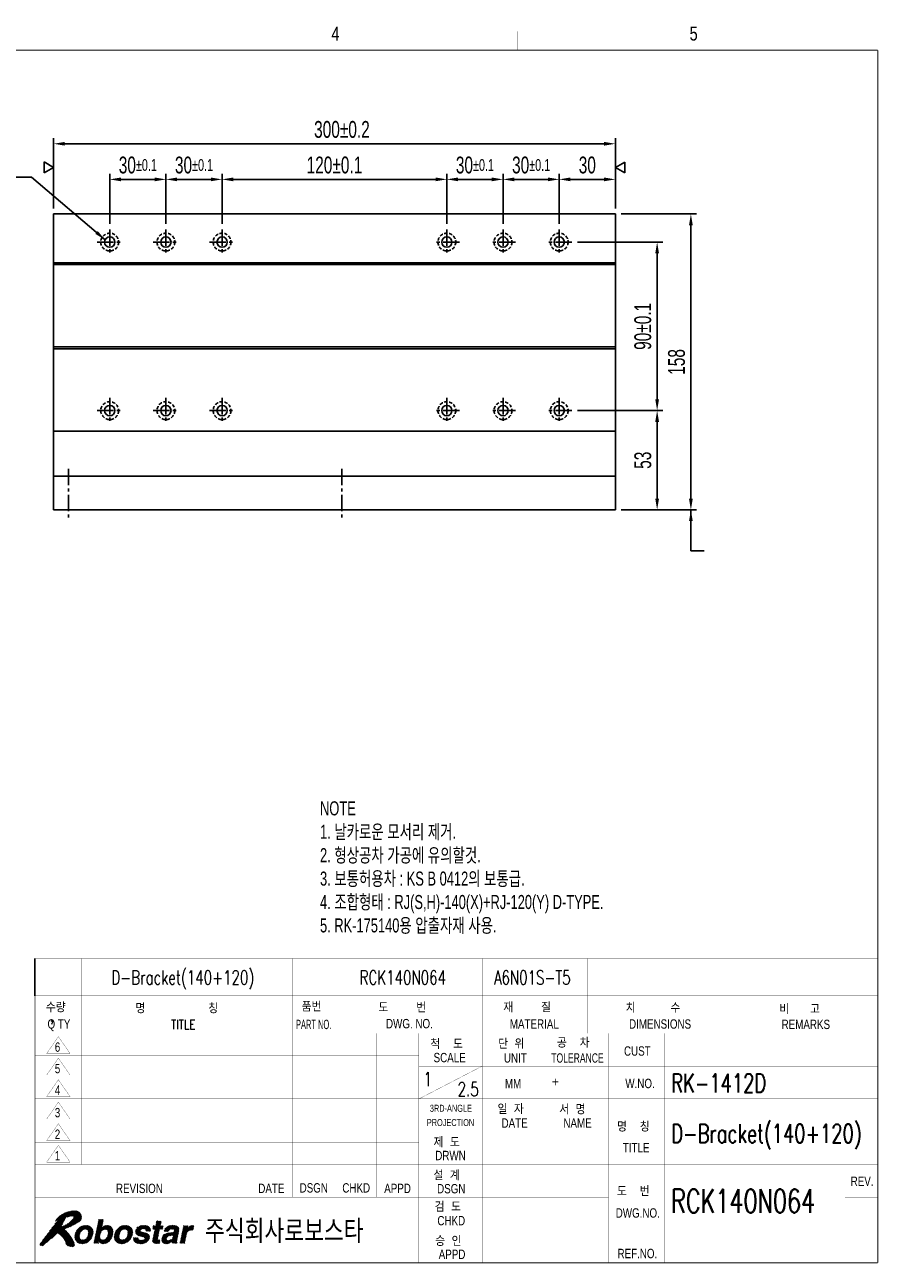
# Model space of a CAD drawing. Extents: x 14371 to 15332, y -4806 to -4131.
# Tile 2 of 2: x 14876 to 15332, y -4792 to -4131. Entities that reach past the tile are written whole.
import ezdxf
from ezdxf.enums import TextEntityAlignment as Align

# ---------------------------------------------------------------- set-up
doc = ezdxf.new("R2010")
doc.units = 0
doc.header["$LTSCALE"] = 7
doc.header["$MEASUREMENT"] = 0
doc.linetypes.add('CENTER', pattern=[2, 1.25, -0.25, 0.25, -0.25])
doc.linetypes.add('HIDDEN', pattern=[0.375, 0.25, -0.125])
doc.layers.get('0').update_dxf_attribs({"linetype": 'CONTINUOUS'})
doc.layers.get('DEFPOINTS').update_dxf_attribs({"linetype": 'CONTINUOUS'})
for name, color, linetype in [('1', 3, 'CENTER'), ('3', 4, 'CONTINUOUS'), ('CENTERLINE', 3, 'CENTER'), ('CL', 3, 'CENTER'), ('DIM', 4, 'CONTINUOUS'), ('DIMENSION', 4, 'CONTINUOUS'), ('HIDDENLINE', 5, 'HIDDEN')]:
    doc.layers.add(name, color=color, linetype=linetype)
doc.styles.add('GHS', font='romans.shx', dxfattribs={"bigfont": 'ghs.shx'})
doc.styles.add('HS', font='txt.shx', dxfattribs={"width": 0.8, "bigfont": 'hs.shx'})
doc.styles.add('KESTD1', font='simplex.shx', dxfattribs={"width": 0.7, "bigfont": 'hgs.shx'})
doc.styles.add('ROMANS', font='ROMANS.shx', dxfattribs={"width": 0.8})
doc.styles.get("Standard").update_dxf_attribs({"font": 'Gulim.ttf', "width": 0.7})
doc.dimstyles.new('A3', dxfattribs={"dimtxt": 3, "dimasz": 2, "dimexe": 1, "dimexo": 1, "dimgap": 1, "dimtad": 1, "dimdec": 4, "dimdsep": 46, "dimtxsty": 'Standard', "dimcen": 2.5, "dimclrd": 4, "dimclre": 4, "dimclrt": 9, "dimazin": 2, "dimtfac": 1, "dimtdec": 4, "dimtmove": 0, "dimatfit": 3, "dimfxl": 0, "dimtolj": 1, "dimarcsym": 0})

# ---------------------------------------------------------------- blocks, each defined once
blk = doc.blocks.new('*X1')
at = {"color": 0}
for p, q in [((8.49, 5.4), (11.07, 7.98)), ((8.51, 5.59), (10.91, 7.99)), ((8.53, 5.79), (10.72, 7.98)), ((8.55, 5.98), (10.52, 7.96)), ((10.39, 7.12), (11.23, 7.96)), ((12.85, 5.52), (15.32, 7.98)), ((12.9, 5.74), (15.11, 7.96)), ((13.14, 6.86), (14.39, 8.11)), ((13.19, 7.09), (14.44, 8.34)), ((13.23, 7.31), (14.48, 8.56)), ((13.28, 7.54), (14.53, 8.79)), ((13.33, 7.76), (14.58, 9.01)), ((13.38, 7.99), (14.6, 9.21)), ((13.42, 8.21), (14.42, 9.21)), ((13.47, 8.44), (14.24, 9.21)), ((13.52, 8.66), (14.07, 9.21)), ((13.57, 8.88), (13.89, 9.21)), ((13.62, 9.11), (13.71, 9.21)), ((14.54, 7.03), (15.5, 7.99)), ((14.81, 7.12), (15.66, 7.97)), ((15.01, 7.14), (15.81, 7.95)), ((16.95, 5.55), (19.39, 7.99)), ((16.97, 5.74), (19.21, 7.98)), ((16.98, 5.94), (19.01, 7.96)), ((17.04, 6.17), (18.81, 7.94)), ((18.58, 7), (19.55, 7.97)), ((18.88, 7.13), (19.71, 7.95)), ((21.49, 6.55), (22.9, 7.96)), ((21.51, 6.39), (23.09, 7.98)), ((21.52, 6.23), (23.28, 7.99)), ((21.59, 6.13), (23.45, 7.99)), ((22.87, 7.23), (23.62, 7.98)), ((23.07, 7.25), (23.77, 7.95)), ((25.14, 7.2), (26.85, 8.91)), ((25.31, 7.2), (26.97, 8.85)), ((25.49, 7.2), (26.92, 8.63)), ((25.53, 6.71), (26.78, 7.95)), ((25.58, 6.93), (26.83, 8.18)), ((25.63, 7.15), (26.88, 8.4)), ((25.82, 8.05), (26.67, 8.91)), ((25.86, 8.28), (26.5, 8.91)), ((25.91, 8.5), (26.32, 8.91)), ((25.96, 8.73), (26.14, 8.91)), ((27.64, 6.69), (28.89, 7.94)), ((27.81, 6.69), (29.1, 7.98)), ((27.99, 6.69), (29.29, 7.99)), ((28.17, 6.69), (29.47, 8)), ((28.34, 6.69), (29.64, 7.99)), ((29.02, 7.19), (29.81, 7.98)), ((29.22, 7.21), (29.95, 7.95)), ((31.21, 5.32), (33.89, 7.99)), ((31.26, 5.54), (33.71, 7.99)), ((31.31, 5.76), (33.51, 7.97)), ((8.52, 5.25), (9.68, 6.41)), ((8.55, 5.1), (9.59, 6.15)), ((8.58, 4.96), (9.54, 5.92)), ((8.62, 6.23), (10.31, 7.92)), ((8.64, 4.84), (9.52, 5.72)), ((8.7, 6.49), (10.04, 7.84)), ((8.7, 4.73), (9.52, 5.54)), ((8.77, 4.61), (9.54, 5.39)), ((8.88, 6.84), (9.71, 7.68)), ((9.99, 4.07), (12.42, 6.5)), ((10.17, 4.08), (12.4, 6.3)), ((10.37, 4.1), (12.38, 6.1)), ((10.58, 4.12), (12.32, 5.87)), ((10.6, 7.15), (11.38, 7.94)), ((10.78, 7.16), (11.51, 7.89)), ((10.84, 4.21), (12.23, 5.6)), ((10.93, 7.13), (11.64, 7.84)), ((11.05, 5.31), (12.42, 6.68)), ((11.06, 7.09), (11.77, 7.79)), ((11.17, 7.02), (11.87, 7.71)), ((11.26, 6.93), (11.96, 7.64)), ((11.26, 5.69), (12.4, 6.83)), ((11.33, 6.82), (12.06, 7.56)), ((11.34, 5.95), (12.37, 6.98)), ((11.37, 6.69), (12.14, 7.46)), ((11.38, 6.17), (12.34, 7.12)), ((11.4, 6.54), (12.21, 7.35)), ((11.4, 6.36), (12.28, 7.24)), ((12.57, 4.17), (13.86, 5.46)), ((12.61, 4.39), (13.85, 5.63)), ((12.66, 4.62), (13.87, 5.83)), ((12.71, 4.84), (13.91, 6.05)), ((12.73, 4.16), (13.89, 5.32)), ((12.76, 5.07), (13.99, 6.3)), ((12.8, 5.29), (14.14, 6.63)), ((12.95, 5.97), (14.85, 7.87)), ((13, 6.19), (14.24, 7.44)), ((13.04, 6.42), (14.29, 7.66)), ((13.09, 6.64), (14.34, 7.89)), ((14.27, 4.1), (16.65, 6.49)), ((14.41, 4.07), (16.63, 6.29)), ((14.58, 4.06), (16.6, 6.09)), ((14.78, 4.09), (16.54, 5.84)), ((14.99, 4.12), (16.46, 5.59)), ((15.16, 7.12), (15.94, 7.9)), ((15.19, 5.21), (16.67, 6.68)), ((15.29, 7.08), (16.06, 7.84)), ((15.4, 7.01), (16.18, 7.79)), ((15.46, 5.65), (16.65, 6.84)), ((15.49, 6.91), (16.27, 7.7)), ((15.55, 6.81), (16.36, 7.61)), ((15.55, 5.92), (16.63, 7)), ((15.59, 6.67), (16.44, 7.52)), ((15.6, 6.14), (16.61, 7.15)), ((15.62, 6.51), (16.5, 7.4)), ((15.62, 6.34), (16.55, 7.27)), ((16.94, 5.37), (18.28, 6.71)), ((16.97, 5.22), (18.1, 6.34)), ((17, 5.07), (18.02, 6.09)), ((17.03, 4.92), (17.98, 5.87)), ((17.09, 4.81), (17.96, 5.68)), ((17.13, 6.43), (18.55, 7.86)), ((17.16, 4.7), (17.96, 5.5)), ((17.23, 4.59), (17.99, 5.36)), ((17.25, 6.73), (18.26, 7.74)), ((18.31, 4.08), (20.87, 6.64)), ((18.47, 4.06), (20.85, 6.45)), ((18.66, 4.08), (20.84, 6.25)), ((18.86, 4.1), (20.82, 6.06)), ((19.08, 4.15), (20.74, 5.8)), ((19.09, 7.16), (19.86, 7.92)), ((19.26, 7.15), (19.98, 7.88)), ((19.34, 4.23), (20.65, 5.54)), ((19.41, 7.13), (20.11, 7.83)), ((19.53, 7.07), (20.24, 7.77)), ((19.64, 7), (20.33, 7.7)), ((19.67, 5.62), (20.84, 6.79)), ((19.72, 6.91), (20.43, 7.62)), ((19.77, 5.89), (20.82, 6.94)), ((19.79, 6.79), (20.53, 7.54)), ((19.82, 6.65), (20.6, 7.43)), ((19.82, 6.12), (20.79, 7.09)), ((19.84, 6.32), (20.73, 7.21)), ((19.85, 6.5), (20.67, 7.32)), ((21.04, 5.04), (21.35, 5.36)), ((21.04, 5.22), (21.18, 5.36)), ((21.05, 4.87), (21.53, 5.36)), ((21.1, 4.75), (21.71, 5.36)), ((21.15, 4.62), (21.88, 5.36)), ((21.22, 4.52), (22.05, 5.35)), ((21.47, 6.72), (22.69, 7.93)), ((21.54, 6.96), (22.42, 7.84)), ((21.69, 6.04), (22.49, 6.84)), ((21.78, 5.96), (22.55, 6.73)), ((21.79, 7.38), (22.01, 7.61)), ((21.87, 5.87), (22.64, 6.65)), ((22, 5.82), (22.78, 6.6)), ((22.13, 5.78), (22.91, 6.56)), ((22.26, 5.73), (23.05, 6.52)), ((22.39, 5.69), (23.19, 6.49)), ((22.53, 5.65), (23.34, 6.46)), ((22.54, 4.06), (24.39, 5.92)), ((22.68, 5.62), (23.48, 6.42)), ((22.72, 4.07), (24.43, 5.78)), ((22.82, 5.59), (23.62, 6.38)), ((22.91, 4.08), (24.45, 5.62)), ((22.97, 5.55), (23.75, 6.34)), ((23.1, 5.51), (23.88, 6.29)), ((23.13, 4.13), (24.47, 5.46)), ((23.23, 5.47), (24.01, 6.24)), ((23.24, 7.24), (23.92, 7.92)), ((23.35, 5.41), (24.12, 6.17)), ((23.4, 7.22), (24.05, 7.88)), ((23.41, 5.29), (24.21, 6.09)), ((23.44, 5.15), (24.3, 6.01)), ((23.53, 7.18), (24.17, 7.82)), ((23.63, 7.1), (24.29, 7.77)), ((23.68, 6.98), (24.38, 7.68)), ((23.7, 6.82), (24.48, 7.6)), ((23.82, 6.76), (24.55, 7.49)), ((23.99, 6.76), (24.6, 7.37)), ((24.17, 6.76), (24.65, 7.24)), ((24.35, 6.76), (24.66, 7.07)), ((24.52, 6.76), (24.66, 6.9)), ((25.12, 4.7), (26.35, 5.93)), ((25.13, 4.54), (26.3, 5.71)), ((25.15, 4.91), (26.4, 6.16)), ((25.17, 7.41), (25.66, 7.9)), ((25.18, 4.41), (26.25, 5.49)), ((25.2, 5.13), (26.45, 6.38)), ((25.22, 7.63), (25.49, 7.9)), ((25.24, 5.36), (26.49, 6.61)), ((25.27, 7.86), (25.31, 7.9)), ((25.29, 5.58), (26.54, 6.83)), ((25.34, 5.81), (26.59, 7.06)), ((25.39, 6.03), (27.25, 7.9)), ((25.44, 6.26), (27.08, 7.9)), ((25.48, 6.48), (26.9, 7.9)), ((26.73, 7.2), (27.37, 7.83)), ((26.9, 7.2), (27.32, 7.61)), ((27.07, 4.89), (28.55, 6.36)), ((27.08, 7.2), (27.27, 7.38)), ((27.09, 4.72), (28.75, 6.39)), ((27.09, 5.08), (28.33, 6.32)), ((27.12, 4.58), (28.96, 6.42)), ((27.15, 5.32), (28.09, 6.26)), ((27.18, 4.46), (29.17, 6.45)), ((27.3, 5.64), (27.76, 6.1)), ((27.61, 6.84), (28.66, 7.89)), ((27.74, 7.15), (28.37, 7.77)), ((28.42, 4.11), (30.63, 6.32)), ((28.61, 5.72), (29.37, 6.48)), ((28.67, 4.19), (30.58, 6.1)), ((28.84, 5.77), (30.64, 7.57)), ((29.04, 4.39), (30.53, 5.87)), ((29.05, 5.8), (30.7, 7.45)), ((29.27, 5.85), (30.75, 7.33)), ((29.31, 4.48), (30.48, 5.65)), ((29.31, 4.3), (30.43, 5.42)), ((29.38, 7.2), (30.1, 7.92)), ((29.38, 5.25), (30.67, 6.54)), ((29.5, 5.55), (30.72, 6.77)), ((29.53, 7.17), (30.23, 7.87)), ((29.55, 5.77), (30.75, 6.98)), ((29.56, 5.96), (30.76, 7.16)), ((29.65, 7.12), (30.35, 7.82)), ((29.73, 7.02), (30.46, 7.75)), ((29.76, 6.87), (30.56, 7.67)), ((30.97, 4.19), (32.22, 5.44)), ((31.02, 4.42), (32.27, 5.67)), ((31.07, 4.64), (32.32, 5.89)), ((31.12, 4.87), (32.37, 6.12)), ((31.16, 5.09), (32.45, 6.38)), ((31.36, 5.99), (33.25, 7.89)), ((31.4, 6.21), (32.6, 7.41)), ((31.45, 6.44), (32.65, 7.63)), ((31.5, 6.66), (32.69, 7.86)), ((31.55, 6.89), (32.56, 7.9)), ((31.59, 7.11), (32.38, 7.9)), ((31.64, 7.34), (32.2, 7.9)), ((31.69, 7.56), (32.03, 7.9)), ((31.74, 7.79), (31.85, 7.9)), ((32.98, 6.91), (33.92, 7.85)), ((33.22, 6.97), (33.87, 7.62)), ((33.42, 6.99), (33.83, 7.4)), ((33.6, 7), (33.78, 7.18)), ((8.84, 4.51), (9.58, 5.25)), ((8.94, 4.44), (9.65, 5.14)), ((9.04, 4.36), (9.73, 5.05)), ((9.14, 4.28), (9.84, 4.98)), ((9.26, 4.23), (9.97, 4.93)), ((9.39, 4.18), (10.12, 4.91)), ((9.52, 4.13), (10.29, 4.9)), ((9.67, 4.1), (10.5, 4.93)), ((9.83, 4.09), (10.82, 5.07)), ((11.15, 4.34), (12.09, 5.28)), ((12.91, 4.16), (13.94, 5.19)), ((13.09, 4.16), (14.01, 5.09)), ((13.26, 4.16), (13.6, 4.49)), ((13.44, 4.16), (13.55, 4.27)), ((13.67, 4.57), (14.1, 5)), ((13.73, 4.45), (14.21, 4.93)), ((13.81, 4.36), (14.35, 4.9)), ((13.9, 4.27), (14.51, 4.87)), ((14.01, 4.2), (14.71, 4.9)), ((14.13, 4.15), (15.04, 5.05)), ((15.25, 4.2), (16.31, 5.27)), ((15.69, 4.46), (16.01, 4.79)), ((17.31, 4.5), (18.04, 5.23)), ((17.41, 4.42), (18.11, 5.12)), ((17.51, 4.34), (18.2, 5.03)), ((17.61, 4.26), (18.31, 4.96)), ((17.74, 4.22), (18.45, 4.93)), ((17.87, 4.17), (18.6, 4.9)), ((17.99, 4.12), (18.79, 4.91)), ((18.15, 4.1), (18.99, 4.94)), ((19.7, 4.41), (20.46, 5.17)), ((21.31, 4.43), (22.05, 5.17)), ((21.4, 4.35), (22.09, 5.04)), ((21.52, 4.29), (22.18, 4.94)), ((21.64, 4.23), (22.29, 4.88)), ((21.76, 4.17), (22.43, 4.84)), ((21.91, 4.14), (22.58, 4.82)), ((22.05, 4.11), (22.75, 4.81)), ((22.2, 4.09), (22.94, 4.82)), ((22.37, 4.07), (23.19, 4.9)), ((23.37, 4.19), (24.45, 5.27)), ((23.65, 4.3), (24.34, 4.98)), ((25.25, 4.31), (26.21, 5.26)), ((25.35, 4.23), (26.17, 5.04)), ((25.49, 4.19), (26.22, 4.92)), ((25.62, 4.14), (26.35, 4.87)), ((25.79, 4.13), (26.52, 4.86)), ((25.95, 4.12), (26.7, 4.87)), ((26.13, 4.12), (26.7, 4.69)), ((26.31, 4.12), (26.65, 4.47)), ((26.49, 4.13), (26.6, 4.24)), ((27.25, 4.36), (28.09, 5.2)), ((27.34, 4.27), (28.09, 5.02)), ((27.44, 4.2), (28.15, 4.9)), ((27.57, 4.14), (28.24, 4.82)), ((27.7, 4.1), (28.37, 4.77)), ((27.85, 4.08), (28.55, 4.77)), ((28.02, 4.06), (28.77, 4.82)), ((28.21, 4.08), (29.08, 4.95)), ((29.35, 4.16), (30.39, 5.2)), ((29.53, 4.16), (30.34, 4.97)), ((29.7, 4.16), (30.3, 4.76)), ((29.88, 4.16), (30.28, 4.56)), ((30.06, 4.16), (30.31, 4.41)), ((30.23, 4.16), (30.39, 4.32)), ((31.12, 4.16), (32.18, 5.22)), ((31.29, 4.16), (32.13, 4.99)), ((31.47, 4.16), (32.08, 4.77)), ((31.65, 4.16), (32.03, 4.54)), ((31.82, 4.16), (31.98, 4.32))]:
    blk.add_line(p, q, dxfattribs=at)
blk = doc.blocks.new('*X2')
at = {"color": 0}
for p, q in [((2.13, 5.4), (7.75, 11.03)), ((2.6, 6.05), (7.53, 10.98)), ((3.09, 6.72), (7.3, 10.93)), ((3.62, 7.42), (7.08, 10.88)), ((4.25, 8.23), (6.86, 10.84)), ((4.83, 8.99), (6.55, 10.71)), ((5.05, 6.2), (9.58, 10.73)), ((5.15, 6.12), (9.65, 10.62)), ((6.55, 9.65), (7.97, 11.06)), ((6.85, 9.77), (8.18, 11.1)), ((7.1, 9.84), (8.37, 11.11)), ((7.32, 9.89), (8.55, 11.11)), ((7.53, 9.92), (8.72, 11.11)), ((7.73, 9.94), (8.87, 11.08)), ((7.92, 9.96), (9.01, 11.05)), ((8.11, 9.97), (9.15, 11.01)), ((8.22, 9.54), (9.49, 10.81)), ((8.25, 9.93), (9.26, 10.94)), ((8.29, 9.8), (9.37, 10.88)), ((1.02, 3.77), (6.2, 8.94)), ((1.09, 4.01), (6.36, 9.27)), ((1.16, 3.72), (6.04, 8.6)), ((1.3, 3.69), (5.87, 8.26)), ((1.64, 4.74), (6.53, 9.63)), ((4.36, 8.87), (5.87, 10.38)), ((4.5, 9.19), (5.44, 10.12)), ((4.79, 9.12), (6.22, 10.55)), ((4.84, 6.34), (6.57, 8.07)), ((4.94, 6.27), (7.07, 8.4)), ((6.53, 7.33), (9.72, 10.52)), ((6.82, 7.44), (9.78, 10.4)), ((7.12, 7.56), (9.84, 10.28)), ((7.43, 7.69), (9.88, 10.15)), ((7.76, 7.85), (9.92, 10.01)), ((8.1, 8.01), (9.95, 9.86)), ((8.47, 8.2), (9.95, 9.69)), ((8.87, 8.43), (9.95, 9.51)), ((9.32, 8.7), (9.89, 9.27)), ((1.45, 3.66), (5.66, 7.87)), ((1.62, 3.65), (5.61, 7.64)), ((2.49, 4.35), (5.89, 7.74)), ((3.53, 5.21), (4.72, 6.4)), ((4.73, 6.41), (6.2, 7.88)), ((5.25, 6.04), (6.34, 7.14)), ((5.34, 5.96), (6.44, 7.06)), ((5.44, 5.88), (6.53, 6.97)), ((5.54, 5.8), (6.62, 6.89)), ((5.62, 5.71), (6.71, 6.8)), ((5.71, 5.62), (6.79, 6.71)), ((5.8, 5.54), (6.88, 6.62)), ((5.89, 5.45), (6.96, 6.52)), ((5.97, 5.35), (7.05, 6.43)), ((6.04, 5.25), (7.13, 6.33)), ((6.12, 5.15), (7.2, 6.23)), ((6.2, 5.05), (7.28, 6.13)), ((6.27, 4.94), (7.36, 6.03)), ((6.33, 4.83), (7.44, 5.93)), ((6.4, 4.72), (7.51, 5.83)), ((6.46, 4.61), (7.58, 5.72)), ((6.51, 4.48), (7.65, 5.62)), ((6.56, 4.36), (7.72, 5.51)), ((6.57, 4.01), (7.86, 5.29)), ((6.61, 4.23), (7.79, 5.4)), ((6.49, 4.11), (6.54, 4.15)), ((6.65, 3.92), (7.92, 5.18)), ((6.74, 3.83), (7.99, 5.07)), ((6.83, 3.74), (8.05, 4.96)), ((6.92, 3.65), (8.12, 4.85)), ((7.05, 3.6), (8.18, 4.73)), ((7.2, 3.58), (8.24, 4.62)), ((7.34, 3.54), (8.3, 4.5)), ((7.48, 3.51), (8.35, 4.37)), ((7.62, 3.47), (8.37, 4.22)), ((7.77, 3.44), (8.4, 4.07)), ((7.93, 3.42), (8.43, 3.92)), ((8.13, 3.44), (8.44, 3.75))]:
    blk.add_line(p, q, dxfattribs=at)
blk = doc.blocks.new('LOGO-ROBOSTAR')
at = {"color": 230, "const_width": 0.00973}
for points in [[(9.53, 10.79), (9.13, 11.02), (8.68, 11.12), (8.21, 11.1), (7.73, 11.02), (7.27, 10.92), (6.83, 10.83), (6.33, 10.61), (5.82, 10.35), (5.33, 10.06), (4.89, 9.7), (4.53, 9.27), (4.31, 8.74), (4.38, 8.82), (4.46, 8.88), (4.54, 8.94), (4.62, 9), (4.7, 9.06), (4.78, 9.12), (4.81, 9.1), (4.83, 9.07), (4.83, 9.04), (4.83, 9), (4.83, 8.96), (4.83, 8.93), (4.15, 8.1), (3.49, 7.26), (2.85, 6.39), (2.22, 5.52), (1.58, 4.66), (0.93, 3.8), (1.07, 3.75), (1.2, 3.71), (1.35, 3.68), (1.49, 3.66), (1.64, 3.65), (1.79, 3.66), (2.27, 4.16), (2.78, 4.6), (3.3, 5.02), (3.81, 5.44), (4.29, 5.9), (4.73, 6.42), (5.14, 6.14), (5.53, 5.81), (5.89, 5.45), (6.2, 5.05), (6.46, 4.62), (6.63, 4.18), (6.61, 4.14), (6.58, 4.14), (6.55, 4.15), (6.52, 4.16), (6.48, 4.18), (6.44, 4.18), (6.51, 4.08), (6.59, 3.98), (6.68, 3.89), (6.78, 3.79), (6.87, 3.7), (6.97, 3.61), (7.21, 3.58), (7.45, 3.52), (7.69, 3.45), (7.93, 3.42), (8.16, 3.45), (8.39, 3.56), (8.43, 3.71), (8.44, 3.85), (8.42, 3.99), (8.39, 4.13), (8.36, 4.28), (8.34, 4.42), (8.07, 4.93), (7.77, 5.43), (7.44, 5.93), (7.08, 6.4), (6.68, 6.83), (6.25, 7.22), (6.85, 7.45), (7.44, 7.7), (8.01, 7.97), (8.58, 8.26), (9.13, 8.58), (9.67, 8.93), (9.87, 9.21), (9.96, 9.53), (9.95, 9.87), (9.87, 10.21), (9.72, 10.52)], [(8.2, 9.45), (7.81, 9.02), (7.39, 8.64), (6.95, 8.3), (6.48, 8.02), (6, 7.79), (5.5, 7.6), (5.7, 7.93), (5.88, 8.27), (6.04, 8.61), (6.21, 8.96), (6.37, 9.3), (6.54, 9.64), (6.8, 9.75), (7.06, 9.83), (7.34, 9.89), (7.62, 9.93), (7.91, 9.96), (8.2, 9.97), (8.28, 9.91), (8.3, 9.83), (8.28, 9.74), (8.25, 9.64), (8.22, 9.55)]]:
    blk.add_lwpolyline(points, close=True, dxfattribs=at)
at = {"color": 5, "const_width": 0.00973}
for points in [[(10.04, 4.06), (9.56, 4.11), (9.15, 4.27), (8.81, 4.54), (8.59, 4.92), (8.49, 5.42), (8.55, 6.03), (8.75, 6.64), (9.06, 7.14), (9.45, 7.52), (9.89, 7.79), (10.38, 7.94), (10.88, 8), (11.36, 7.94), (11.78, 7.79), (12.11, 7.52), (12.34, 7.14), (12.43, 6.64), (12.37, 6.03), (12.17, 5.42), (11.86, 4.92), (11.48, 4.54), (11.03, 4.27), (10.54, 4.11)], [(14.24, 7.41), (14.25, 7.41), (14.37, 7.54), (14.52, 7.67), (14.7, 7.79), (14.91, 7.9), (15.16, 7.97), (15.46, 8), (15.85, 7.94), (16.18, 7.78), (16.44, 7.52), (16.61, 7.15), (16.67, 6.66), (16.6, 6.07), (16.46, 5.57), (16.23, 5.09), (15.94, 4.68), (15.56, 4.36), (15.12, 4.14), (14.6, 4.06), (14.4, 4.08), (14.2, 4.12), (14.02, 4.19), (13.87, 4.3), (13.73, 4.44), (13.64, 4.63), (13.63, 4.63), (13.53, 4.16), (12.56, 4.16), (13.64, 9.21), (14.62, 9.21)], [(18.49, 4.06), (18.01, 4.11), (17.59, 4.27), (17.25, 4.54), (17.03, 4.92), (16.93, 5.42), (16.99, 6.03), (17.2, 6.64), (17.5, 7.14), (17.89, 7.52), (18.34, 7.79), (18.82, 7.94), (19.32, 8), (19.8, 7.94), (20.22, 7.79), (20.55, 7.52), (20.78, 7.14), (20.87, 6.64), (20.81, 6.03), (20.61, 5.42), (20.31, 4.92), (19.92, 4.54), (19.47, 4.27), (18.99, 4.11)], [(23.7, 6.76), (23.7, 6.88), (23.68, 6.99), (23.63, 7.1), (23.53, 7.18), (23.37, 7.23), (23.15, 7.25), (22.91, 7.24), (22.74, 7.19), (22.62, 7.13), (22.54, 7.05), (22.49, 6.97), (22.46, 6.89), (22.59, 6.66), (23, 6.53), (23.53, 6.41), (24.06, 6.23), (24.42, 5.9), (24.48, 5.35), (24.3, 4.87), (24.01, 4.53), (23.65, 4.3), (23.27, 4.15), (22.89, 4.08), (22.57, 4.06), (22.15, 4.09), (21.75, 4.18), (21.42, 4.33), (21.17, 4.58), (21.03, 4.91), (21.04, 5.36), (22.05, 5.36), (22.04, 5.2), (22.07, 5.07), (22.15, 4.96), (22.28, 4.88), (22.48, 4.83), (22.75, 4.81), (22.98, 4.83), (23.15, 4.88), (23.29, 4.95), (23.38, 5.03), (23.43, 5.12), (23.46, 5.19), (23.34, 5.43), (22.94, 5.56), (22.4, 5.68), (21.88, 5.86), (21.53, 6.19), (21.47, 6.75), (21.56, 7.03), (21.73, 7.31), (21.97, 7.58), (22.3, 7.79), (22.72, 7.94), (23.25, 8), (23.62, 7.98), (23.97, 7.91), (24.29, 7.77), (24.53, 7.55), (24.66, 7.22), (24.66, 6.76)], [(26.77, 7.9), (27.38, 7.9), (27.23, 7.2), (26.62, 7.2), (26.19, 5.17), (26.17, 5.07), (26.17, 4.99), (26.19, 4.93), (26.25, 4.89), (26.36, 4.87), (26.53, 4.86), (26.56, 4.86), (26.6, 4.87), (26.63, 4.87), (26.67, 4.87), (26.7, 4.87), (26.74, 4.88), (26.58, 4.13), (26.5, 4.13), (26.42, 4.13), (26.34, 4.12), (26.27, 4.12), (26.19, 4.12), (26.11, 4.12), (25.99, 4.12), (25.62, 4.14), (25.37, 4.22), (25.21, 4.34), (25.13, 4.5), (25.12, 4.7), (25.15, 4.93), (25.64, 7.2), (25.13, 7.2), (25.28, 7.9), (25.78, 7.9), (26, 8.91), (26.98, 8.91)], [(30.32, 4.89), (30.29, 4.7), (30.28, 4.55), (30.29, 4.45), (30.32, 4.38), (30.36, 4.34), (30.42, 4.31), (30.38, 4.16), (29.32, 4.16), (29.32, 4.24), (29.31, 4.31), (29.31, 4.37), (29.31, 4.43), (29.32, 4.51), (29.33, 4.6), (29.18, 4.48), (29.01, 4.36), (28.81, 4.25), (28.58, 4.15), (28.31, 4.09), (28, 4.06), (27.73, 4.09), (27.48, 4.17), (27.28, 4.32), (27.13, 4.53), (27.07, 4.8), (27.1, 5.15), (27.2, 5.49), (27.37, 5.77), (27.58, 5.99), (27.84, 6.16), (28.13, 6.28), (28.44, 6.35), (29.35, 6.48), (29.43, 6.49), (29.52, 6.52), (29.6, 6.56), (29.67, 6.61), (29.72, 6.68), (29.76, 6.77), (29.77, 6.95), (29.71, 7.07), (29.61, 7.15), (29.48, 7.19), (29.34, 7.21), (29.21, 7.21), (28.99, 7.19), (28.82, 7.12), (28.69, 7.03), (28.6, 6.92), (28.54, 6.8), (28.49, 6.69), (27.54, 6.69), (27.76, 7.18), (28.04, 7.54), (28.36, 7.77), (28.73, 7.91), (29.11, 7.98), (29.49, 8), (29.78, 7.98), (30.1, 7.92), (30.39, 7.8), (30.63, 7.6), (30.76, 7.31), (30.75, 6.91)], [(31.76, 7.9), (32.7, 7.9), (32.57, 7.25), (32.58, 7.25), (32.72, 7.44), (32.88, 7.61), (33.05, 7.77), (33.25, 7.89), (33.49, 7.97), (33.76, 8), (33.8, 8), (33.83, 7.99), (33.86, 7.99), (33.89, 7.99), (33.92, 7.99), (33.95, 7.98), (33.74, 6.99), (33.7, 6.99), (33.65, 6.99), (33.6, 7), (33.55, 7), (33.51, 7), (33.46, 7), (33.12, 6.96), (32.86, 6.86), (32.66, 6.71), (32.52, 6.52), (32.42, 6.32), (32.36, 6.11), (31.95, 4.16), (30.97, 4.16)], [(10.7, 7.17), (10.36, 7.12), (10.09, 6.98), (9.89, 6.78), (9.73, 6.54), (9.63, 6.28), (9.56, 6.03), (9.52, 5.78), (9.52, 5.52), (9.57, 5.28), (9.69, 5.08), (9.9, 4.94), (10.22, 4.89), (10.56, 4.94), (10.83, 5.08), (11.04, 5.28), (11.19, 5.52), (11.29, 5.78), (11.36, 6.03), (11.4, 6.28), (11.4, 6.54), (11.35, 6.78), (11.23, 6.98), (11.02, 7.12)], [(14.98, 7.15), (14.68, 7.1), (14.43, 6.97), (14.23, 6.77), (14.08, 6.52), (13.96, 6.24), (13.88, 5.95), (13.85, 5.67), (13.86, 5.42), (13.93, 5.2), (14.06, 5.03), (14.25, 4.91), (14.53, 4.87), (14.82, 4.92), (15.06, 5.07), (15.25, 5.27), (15.4, 5.51), (15.51, 5.76), (15.58, 6), (15.62, 6.29), (15.62, 6.56), (15.56, 6.8), (15.44, 6.98), (15.25, 7.1)], [(19.15, 7.17), (18.8, 7.12), (18.54, 6.98), (18.33, 6.78), (18.18, 6.54), (18.07, 6.28), (18, 6.03), (17.97, 5.78), (17.96, 5.52), (18.01, 5.28), (18.13, 5.08), (18.34, 4.94), (18.66, 4.89), (19, 4.94), (19.27, 5.08), (19.48, 5.28), (19.63, 5.52), (19.74, 5.78), (19.8, 6.03), (19.84, 6.28), (19.85, 6.54), (19.8, 6.78), (19.68, 6.98), (19.46, 7.12)], [(29.59, 5.98), (29.53, 5.94), (29.45, 5.91), (29.35, 5.87), (29.23, 5.84), (29.07, 5.81), (28.88, 5.78), (28.7, 5.74), (28.53, 5.69), (28.38, 5.62), (28.25, 5.53), (28.15, 5.39), (28.09, 5.21), (28.08, 5.06), (28.11, 4.94), (28.17, 4.86), (28.26, 4.8), (28.36, 4.77), (28.45, 4.76), (28.68, 4.79), (28.89, 4.85), (29.1, 4.96), (29.27, 5.11), (29.41, 5.29), (29.49, 5.5)]]:
    blk.add_lwpolyline(points, close=True, dxfattribs=at)
at = {"color": 230, "linetype": 'Continuous'}
blk.add_blockref('*X2', (0, 0), dxfattribs=at)
at = {"color": 5, "linetype": 'Continuous'}
blk.add_blockref('*X1', (0, 0), dxfattribs=at)
at = {"style": 'GHS', "width": 0.8}
blk.add_text('주식회사로보스타', height=5, dxfattribs=at).set_placement((36.32, 4.19))
blk = doc.blocks.new('A3-DJ')
for points, const_width in [([(30, 269), (410, 269)], 0.2), ([(410, 269), (410, 10)], 0.2), ([(230, 67), (410, 67)], 0.1), ([(230, 67), (230, 10)], 0.1), ([(30, 10), (410, 10)], 0.2)]:
    blk.add_lwpolyline(points, dxfattribs=dict(const_width=const_width))
at = {"layer": '3'}
blk.add_line((230, 75), (230, 67), dxfattribs=at)
at = {"layer": '3', "const_width": 0.05}
for points in [[(256.5, 273), (256.5, 269)], [(333, 273), (333, 269)], [(230, 75), (410, 75)], [(240, 75), (240, 31)], [(285, 75), (285, 24)], [(294, 75), (294, 24)], [(325.5, 75), (325.5, 10)], [(348, 75), (348, 59)], [(379, 67), (379, 59)], [(230, 59), (410, 59)], [(235, 58.3), (232.5, 54.7)], [(237.5, 54.7), (235, 58.3)], [(276, 59), (276, 24)], [(303, 59), (303, 24)], [(312, 59), (312, 10)], [(339, 59), (339, 10)], [(352.5, 59), (352.5, 10)], [(364.5, 59), (364.5, 10)], [(230, 54.2), (312, 54.2)], [(232.5, 54.7), (237.5, 54.7)], [(235, 53.7), (232.5, 50.1)], [(237.5, 50.1), (235, 53.7)], [(312, 52), (410, 52)], [(325.5, 52), (312, 45)], [(230, 49.6), (312, 49.6)], [(232.5, 50.1), (237.5, 50.1)], [(235, 49.1), (232.5, 45.5)], [(237.5, 45.5), (235, 49.1)], [(230, 45), (410, 45)], [(232.5, 45.5), (237.5, 45.5)], [(235, 44.3), (232.5, 40.7)], [(237.5, 40.7), (235, 44.3)], [(230, 40.2), (312, 40.2)], [(232.5, 40.7), (237.5, 40.7)], [(235, 39.7), (232.5, 36.1)], [(237.5, 36.1), (235, 39.7)], [(312, 38), (352.5, 38)], [(230, 35.6), (312, 35.6)], [(232.5, 36.1), (237.5, 36.1)], [(235, 35.1), (232.5, 31.5)], [(237.5, 31.5), (235, 35.1)], [(230, 31), (410, 31)], [(232.5, 31.5), (237.5, 31.5)], [(403, 31), (403, 17)], [(230, 24), (352.5, 24)], [(403, 24), (410, 24)], [(312, 17), (410, 17)]]:
    blk.add_lwpolyline(points, dxfattribs=at)
blk.add_blockref('LOGO-ROBOSTAR', (230, 10))
at = {"style": 'GHS'}
for s, p in [('수량', (232.32, 63.51)), ('명         칭', (251.47, 63.3)), ('품번', (286.96, 63.68)), ('도    번', (303.35, 63.48)), ('재    질', (330.03, 63.52)), ('치     수', (356.15, 63.4)), ('비   고', (388.96, 63.15)), ('공  차', (341.48, 55.96)), ('척  도', (314.43, 55.68)), ('단 위', (328.93, 55.71)), ('일 자', (328.8, 41.77)), ('서 명', (341.98, 41.72)), ('명  칭', (354.31, 38.03)), ('제 도', (315.12, 34.7)), ('설 계', (315.12, 27.63)), ('도  번', (354.29, 24.24)), ('검 도', (315.37, 20.92)), ('승 인', (315.49, 13.6))]:
    blk.add_text(s, height=2, dxfattribs=at).set_placement(p)
at = {"layer": '1', "color": 2, "linetype": 'Continuous', "style": 'ROMANS'}
blk.add_text(',', height=2, dxfattribs=at).set_placement((233.63, 62.23), align=Align.MIDDLE)
at = {"layer": '3'}
for s, height, width, p in [('4', 3, 0.8, (294.18, 272.54)), ('5', 3, 0.8, (370.68, 272.54)), ('Q TY', 2, 0.8, (235.12, 60.75)), ('PART NO.', 2, 0.55, (289.52, 60.91)), ('DWG. NO.', 2, 0.8, (309.97, 61.08)), ('MATERIAL', 2, 0.8, (336.65, 61)), ('DIMENSIONS', 2, 0.8, (363.51, 61)), ('REMARKS', 2, 0.8, (394.64, 60.92)), ('6', 2, 0.8, (234.82, 56.07)), ('CUST', 2, 0.8, (358.65, 55.23)), ('SCALE', 2, 0.8, (318.57, 53.83)), ('UNIT', 2, 0.8, (332.59, 53.75)), ('TOLERANCE', 2, 0.7, (345.87, 53.75)), ('5', 2, 0.8, (234.82, 51.47)), ('4', 2, 0.8, (234.82, 46.87)), ('MM', 2, 0.8, (332.11, 48.28)), ('W.NO.', 2, 0.8, (359.23, 48.3)), ('3', 2, 0.8, (234.82, 42.07)), ('3RD-ANGLE', 1.5, 0.8, (318.83, 43)), ('PROJECTION', 1.5, 0.8, (318.75, 39.95)), ('DATE', 2, 0.8, (332.44, 39.84)), ('NAME', 2, 0.8, (345.88, 39.84)), ('2', 2, 0.8, (234.82, 37.47)), ('TITLE', 2, 0.8, (358.41, 34.56)), ('1', 2, 0.8, (234.82, 32.87)), ('DRWN', 2, 0.8, (318.75, 32.91)), ('REVISION', 2, 0.8, (252.3, 25.89)), ('DATE', 2, 0.8, (280.49, 25.89)), ('DSGN', 2, 0.8, (289.55, 26)), ('CHKD', 2, 0.8, (298.61, 26)), ('APPD', 2, 0.8, (307.44, 25.89)), ('DSGN', 2, 0.8, (318.91, 25.82)), ('REV.', 2, 0.8, (406.65, 27.42)), ('DWG.NO.', 2, 0.8, (358.74, 20.64)), ('CHKD', 2, 0.8, (318.91, 18.99)), ('REF.NO.', 2, 0.8, (358.66, 11.98)), ('APPD', 2, 0.8, (319.08, 11.81))]:
    blk.add_text(s, height=height, dxfattribs=dict(at, width=width)).set_placement(p, align=Align.MIDDLE)
at = {"layer": '3', "style": 'HS', "width": 0.8}
blk.add_text('TITLE', height=2, dxfattribs=at).set_placement((261.67, 60.91), align=Align.MIDDLE)
at = {"layer": '3'}
blk.add_text('+', height=2, dxfattribs=at).set_placement((341.14, 48.65), align=Align.MIDDLE)
blk = doc.blocks.new('*D20')
at = {"layer": 'DEFPOINTS', "color": 0}
for p in [(15168.28, -4336.72), (15213.82, -4336.72), (15191.53, -4389.72)]:
    blk.add_point(p, dxfattribs=at)
at = {"layer": 'DIMENSION', "color": 4, "lineweight": -2}
for p, q in [((15171.28, -4336.72), (15216.82, -4336.72)), ((15213.82, -4383.72), (15213.82, -4342.72)), ((15194.53, -4389.72), (15216.82, -4389.72))]:
    blk.add_line(p, q, dxfattribs=at)
at = {"layer": 'DIMENSION', "color": 4}
for points in [[(15212.82, -4342.72), (15214.82, -4342.72), (15213.82, -4336.72)], [(15212.82, -4383.72), (15214.82, -4383.72), (15213.82, -4389.72)]]:
    blk.add_solid(points, dxfattribs=at)
at = {"layer": 'DIMENSION', "color": 9, "insert": (15206.2, -4363.22), "char_height": 9, "attachment_point": 5, "rotation": 90}
blk.add_mtext('\\A1;53', dxfattribs=at)
blk = doc.blocks.new('*D19')
at = {"layer": 'DEFPOINTS', "color": 0}
for p in [(15168.28, -4246.72), (15213.82, -4246.72), (15168.28, -4336.72)]:
    blk.add_point(p, dxfattribs=at)
at = {"layer": 'DIMENSION', "color": 4, "lineweight": -2}
for p, q in [((15171.28, -4246.72), (15216.82, -4246.72)), ((15213.82, -4330.72), (15213.82, -4252.72)), ((15171.28, -4336.72), (15216.82, -4336.72))]:
    blk.add_line(p, q, dxfattribs=at)
at = {"layer": 'DIMENSION', "color": 4}
for points in [[(15212.82, -4252.72), (15214.82, -4252.72), (15213.82, -4246.72)], [(15212.82, -4330.72), (15214.82, -4330.72), (15213.82, -4336.72)]]:
    blk.add_solid(points, dxfattribs=at)
at = {"layer": 'DIMENSION', "color": 9, "insert": (15206.19, -4291.72), "char_height": 9, "attachment_point": 5, "rotation": 90}
blk.add_mtext('\\A1;90±0.1', dxfattribs=at)
blk = doc.blocks.new('*D18')
at = {"layer": 'DEFPOINTS', "color": 0}
for p in [(15191.53, -4231.72), (15231.84, -4231.72), (15191.53, -4389.72)]:
    blk.add_point(p, dxfattribs=at)
at = {"layer": 'DIMENSION', "color": 4, "lineweight": -2}
for p, q in [((15194.53, -4231.72), (15234.84, -4231.72)), ((15231.84, -4383.72), (15231.84, -4237.72)), ((15194.53, -4389.72), (15234.84, -4389.72))]:
    blk.add_line(p, q, dxfattribs=at)
at = {"layer": 'DIMENSION', "color": 4}
for points in [[(15230.84, -4237.72), (15232.84, -4237.72), (15231.84, -4231.72)], [(15230.84, -4383.72), (15232.84, -4383.72), (15231.84, -4389.72)]]:
    blk.add_solid(points, dxfattribs=at)
at = {"layer": 'DIMENSION', "color": 9, "insert": (15224.21, -4310.72), "char_height": 9, "attachment_point": 5, "rotation": 90}
blk.add_mtext('\\A1;158', dxfattribs=at)
blk = doc.blocks.new('*D17')
at = {"layer": 'DEFPOINTS', "color": 0}
for p in [(15191.53, -4194.23), (14891.53, -4231.72), (15191.53, -4231.72)]:
    blk.add_point(p, dxfattribs=at)
at = {"layer": 'DIMENSION', "color": 4, "lineweight": -2}
for p, q in [((14891.53, -4228.72), (14891.53, -4191.23)), ((15191.53, -4228.72), (15191.53, -4191.23)), ((14897.53, -4194.23), (15185.53, -4194.23))]:
    blk.add_line(p, q, dxfattribs=at)
at = {"layer": 'DIMENSION', "color": 4}
for points in [[(14897.53, -4193.23), (14897.53, -4195.23), (14891.53, -4194.23)], [(15185.53, -4193.23), (15185.53, -4195.23), (15191.53, -4194.23)]]:
    blk.add_solid(points, dxfattribs=at)
at = {"layer": 'DIMENSION', "color": 9, "insert": (15045.53, -4186.61), "char_height": 9, "attachment_point": 5}
blk.add_mtext('\\A1;300±0.2', dxfattribs=at)
blk = doc.blocks.new('*D16')
at = {"layer": 'DEFPOINTS', "color": 0}
for p in [(15161.53, -4213.24), (15191.53, -4231.72), (15161.53, -4239.97)]:
    blk.add_point(p, dxfattribs=at)
at = {"layer": 'DIMENSION', "color": 4, "lineweight": -2}
for p, q in [((15161.53, -4236.97), (15161.53, -4210.24)), ((15191.53, -4228.72), (15191.53, -4210.24)), ((15185.53, -4213.24), (15167.53, -4213.24))]:
    blk.add_line(p, q, dxfattribs=at)
at = {"layer": 'DIMENSION', "color": 4}
for points in [[(15167.53, -4212.24), (15167.53, -4214.24), (15161.53, -4213.24)], [(15185.53, -4212.24), (15185.53, -4214.24), (15191.53, -4213.24)]]:
    blk.add_solid(points, dxfattribs=at)
at = {"layer": 'DIMENSION', "color": 9, "insert": (15176.53, -4205.62), "char_height": 9, "attachment_point": 5}
blk.add_mtext('\\A1;30', dxfattribs=at)
blk = doc.blocks.new('SF11', base_point=(-8650.02, -6556.68))
at = {"layer": 'DIMENSION'}
for p, q in [((-8650.02, -6555.68), (-8649.45, -6556.68)), ((-8650.02, -6555.68), (-8648.87, -6555.68)), ((-8648.87, -6555.68), (-8649.45, -6556.68))]:
    blk.add_line(p, q, dxfattribs=at)
blk = doc.blocks.new('*D15')
at = {"layer": 'DEFPOINTS', "color": 0}
for p in [(15131.53, -4213.24), (15131.53, -4239.97), (15161.53, -4239.97)]:
    blk.add_point(p, dxfattribs=at)
at = {"layer": 'DIMENSION', "color": 4, "lineweight": -2}
for p, q in [((15131.53, -4236.97), (15131.53, -4210.24)), ((15161.53, -4236.97), (15161.53, -4210.24)), ((15155.53, -4213.24), (15137.53, -4213.24))]:
    blk.add_line(p, q, dxfattribs=at)
at = {"layer": 'DIMENSION', "color": 4}
for points in [[(15137.53, -4212.24), (15137.53, -4214.24), (15131.53, -4213.24)], [(15155.53, -4212.24), (15155.53, -4214.24), (15161.53, -4213.24)]]:
    blk.add_solid(points, dxfattribs=at)
at = {"layer": 'DIMENSION', "color": 9, "insert": (15146.53, -4205.62), "char_height": 9, "attachment_point": 5}
blk.add_mtext('\\A1;30{\\H6.300000;±0.1}', dxfattribs=at)
blk = doc.blocks.new('*D14')
at = {"layer": 'DEFPOINTS', "color": 0}
for p in [(15101.53, -4213.24), (15101.53, -4239.97), (15131.53, -4239.97)]:
    blk.add_point(p, dxfattribs=at)
at = {"layer": 'DIMENSION', "color": 4, "lineweight": -2}
for p, q in [((15101.53, -4236.97), (15101.53, -4210.24)), ((15131.53, -4236.97), (15131.53, -4210.24)), ((15125.53, -4213.24), (15107.53, -4213.24))]:
    blk.add_line(p, q, dxfattribs=at)
at = {"layer": 'DIMENSION', "color": 4}
for points in [[(15107.53, -4212.24), (15107.53, -4214.24), (15101.53, -4213.24)], [(15125.53, -4212.24), (15125.53, -4214.24), (15131.53, -4213.24)]]:
    blk.add_solid(points, dxfattribs=at)
at = {"layer": 'DIMENSION', "color": 9, "insert": (15116.53, -4205.62), "char_height": 9, "attachment_point": 5}
blk.add_mtext('\\A1;30{\\H6.300000;±0.1}', dxfattribs=at)
blk = doc.blocks.new('*D13')
at = {"layer": 'DEFPOINTS', "color": 0}
for p in [(14981.53, -4213.24), (14981.53, -4239.97), (15101.53, -4239.22)]:
    blk.add_point(p, dxfattribs=at)
at = {"layer": 'DIMENSION', "color": 4, "lineweight": -2}
for p, q in [((14981.53, -4236.97), (14981.53, -4210.24)), ((15101.53, -4236.22), (15101.53, -4210.24)), ((15095.53, -4213.24), (14987.53, -4213.24))]:
    blk.add_line(p, q, dxfattribs=at)
at = {"layer": 'DIMENSION', "color": 4}
for points in [[(14987.53, -4212.24), (14987.53, -4214.24), (14981.53, -4213.24)], [(15095.53, -4212.24), (15095.53, -4214.24), (15101.53, -4213.24)]]:
    blk.add_solid(points, dxfattribs=at)
at = {"layer": 'DIMENSION', "color": 9, "insert": (15041.53, -4205.61), "char_height": 9, "attachment_point": 5}
blk.add_mtext('\\A1;120±0.1', dxfattribs=at)
blk = doc.blocks.new('*D12')
at = {"layer": 'DEFPOINTS', "color": 0}
for p in [(14951.53, -4213.24), (14951.53, -4239.97), (14981.53, -4239.97)]:
    blk.add_point(p, dxfattribs=at)
at = {"layer": 'DIMENSION', "color": 4, "lineweight": -2}
for p, q in [((14951.53, -4236.97), (14951.53, -4210.24)), ((14981.53, -4236.97), (14981.53, -4210.24)), ((14975.53, -4213.24), (14957.53, -4213.24))]:
    blk.add_line(p, q, dxfattribs=at)
at = {"layer": 'DIMENSION', "color": 4}
for points in [[(14957.53, -4212.24), (14957.53, -4214.24), (14951.53, -4213.24)], [(14975.53, -4212.24), (14975.53, -4214.24), (14981.53, -4213.24)]]:
    blk.add_solid(points, dxfattribs=at)
at = {"layer": 'DIMENSION', "color": 9, "insert": (14966.53, -4205.62), "char_height": 9, "attachment_point": 5}
blk.add_mtext('\\A1;30{\\H6.300000;±0.1}', dxfattribs=at)
blk = doc.blocks.new('*D11')
at = {"layer": 'DEFPOINTS', "color": 0}
for p in [(14921.53, -4213.24), (14921.53, -4239.97), (14951.53, -4239.97)]:
    blk.add_point(p, dxfattribs=at)
at = {"layer": 'DIMENSION', "color": 4, "lineweight": -2}
for p, q in [((14921.53, -4236.97), (14921.53, -4210.24)), ((14951.53, -4236.97), (14951.53, -4210.24)), ((14945.53, -4213.24), (14927.53, -4213.24))]:
    blk.add_line(p, q, dxfattribs=at)
at = {"layer": 'DIMENSION', "color": 4}
for points in [[(14927.53, -4212.24), (14927.53, -4214.24), (14921.53, -4213.24)], [(14945.53, -4212.24), (14945.53, -4214.24), (14951.53, -4213.24)]]:
    blk.add_solid(points, dxfattribs=at)
at = {"layer": 'DIMENSION', "color": 9, "insert": (14936.53, -4205.62), "char_height": 9, "attachment_point": 5}
blk.add_mtext('\\A1;30{\\H6.300000;±0.1}', dxfattribs=at)

msp = doc.modelspace()

# ---------------------------------------------------------------- linework, layer by layer
for p, q in [((14891.53, -4389.72), (14891.53, -4231.72)), ((14891.53, -4231.72), (15191.53, -4231.72)), ((15191.53, -4231.72), (15191.53, -4389.72)), ((14891.53, -4257.72), (15191.53, -4257.72)), ((14891.53, -4258.72), (15191.53, -4258.72)), ((14891.53, -4302.72), (15191.53, -4302.72)), ((14891.53, -4303.72), (15191.53, -4303.72)), ((14891.53, -4347.72), (15191.53, -4347.72)), ((14891.53, -4371.72), (15191.53, -4371.72)), ((14891.53, -4389.72), (15191.53, -4389.72))]:
    msp.add_line(p, q)
for centre in [(14921.53, -4246.72), (14951.53, -4246.72), (14981.53, -4246.72), (15101.53, -4246.72), (15131.53, -4246.72), (15161.53, -4246.72), (14921.53, -4336.72), (14951.53, -4336.72), (14981.53, -4336.72), (15101.53, -4336.72), (15131.53, -4336.72), (15161.53, -4336.72)]:
    msp.add_circle(centre, 2.75)
at = {"layer": 'CENTERLINE'}
for p, q in [((14899.53, -4367.72), (14899.53, -4393.72)), ((15045.53, -4367.72), (15045.53, -4393.72))]:
    msp.add_line(p, q, dxfattribs=at)
at = {"layer": 'CL'}
for p, q in [((14921.53, -4239.97), (14921.53, -4253.47)), ((14951.53, -4239.97), (14951.53, -4253.47)), ((14981.53, -4239.97), (14981.53, -4253.47)), ((15101.53, -4239.97), (15101.53, -4253.47)), ((15131.53, -4239.97), (15131.53, -4253.47)), ((15161.53, -4239.97), (15161.53, -4253.47)), ((14914.78, -4246.72), (14928.28, -4246.72)), ((14944.78, -4246.72), (14958.28, -4246.72)), ((14974.78, -4246.72), (14988.28, -4246.72)), ((15108.28, -4246.72), (15094.78, -4246.72)), ((15138.28, -4246.72), (15124.78, -4246.72)), ((15168.28, -4246.72), (15154.78, -4246.72)), ((14921.53, -4329.97), (14921.53, -4343.47)), ((14951.53, -4329.97), (14951.53, -4343.47)), ((14981.53, -4329.97), (14981.53, -4343.47)), ((15101.53, -4329.97), (15101.53, -4343.47)), ((15131.53, -4329.97), (15131.53, -4343.47)), ((15161.53, -4329.97), (15161.53, -4343.47)), ((14914.78, -4336.72), (14928.28, -4336.72)), ((14944.78, -4336.72), (14958.28, -4336.72)), ((14974.78, -4336.72), (14988.28, -4336.72)), ((15108.28, -4336.72), (15094.78, -4336.72)), ((15138.28, -4336.72), (15124.78, -4336.72)), ((15168.28, -4336.72), (15154.78, -4336.72))]:
    msp.add_line(p, q, dxfattribs=at)
at = {"layer": 'HIDDENLINE'}
for centre in [(14921.53, -4246.72), (14951.53, -4246.72), (14981.53, -4246.72), (15101.53, -4246.72), (15131.53, -4246.72), (15161.53, -4246.72), (14921.53, -4336.72), (14951.53, -4336.72), (14981.53, -4336.72), (15101.53, -4336.72), (15131.53, -4336.72), (15161.53, -4336.72)]:
    msp.add_circle(centre, 4.75, dxfattribs=at)

# ---------------------------------------------------------------- block references
at = {"xscale": 2.5, "yscale": 2.5, "zscale": 2.5}
msp.add_blockref('A3-DJ', (14306.62, -4816.76), dxfattribs=at)
at = {"layer": 'DIM', "xscale": 5, "yscale": 5}
for p, rotation in [((14891.53, -4209.69), 90), ((15191.53, -4203.97), 270)]:
    msp.add_blockref('SF11', p, dxfattribs=dict(at, rotation=rotation))

# ---------------------------------------------------------------- texts
at = {"style": 'KESTD1', "width": 0.7}
for s, height, p in [('RK-1412D', 10, (15221.32, -4700.8)), ('D-Bracket(140+120)', 10, (15221.32, -4727.73)), ('RCK140N064', 12.5, (15221.32, -4765.02))]:
    msp.add_text(s, height=height, dxfattribs=at).set_placement(p)
at = {"color": 9, "insert": (15033.82, -4545.35), "char_height": 7.5, "width": 373.6667, "attachment_point": 1}
msp.add_mtext('NOTE\\P1. 날카로운 모서리 제거.\\P2. 형상공차 가공에 유의할것.\\P3. 보통허용차 : KS B 0412의 보통급.\\P{\\C6;4. 조합형태 : RJ(S,H)-140(X)+RJ-120(Y) D-TYPE.}\\P5. RK-175140용 압출자재 사용.', dxfattribs=at)
at = {"layer": 'DIMENSION', "style": 'KESTD1', "width": 0.7}
for s, p in [('D-Bracket(140+120)', (14922.43, -4643.21)), ('RCK140N064', (15054.95, -4643.21)), ('A6N01S-T5', (15126.67, -4643.21)), ('1', (15089.09, -4697.48)), ('2.5', (15107.3, -4702.87))]:
    msp.add_text(s, height=7.5, dxfattribs=at).set_placement(p)

# ---------------------------------------------------------------- dimensions: what is measured, and where the dimension line sits
at = {"layer": 'DIMENSION'}
dim = msp.add_linear_dim(base=(15191.53, -4194.23), p1=(14891.53, -4231.72), p2=(15191.53, -4231.72), dimstyle='A3', override={"dimscale": 3, "dimdec": 1, "dimtol": 1, "dimtp": 0.2, "dimtm": 0.2}, dxfattribs=at)
dim.commit()
dim.dimension.update_dxf_attribs({"geometry": '*D17', "text_midpoint": (15045.53, -4194.23), "dimtype": 160})
for base, p1, p2, override, picture, middle in [((14921.53, -4213.24), (14951.53, -4239.97), (14921.53, -4239.97), {"dimscale": 3, "dimdec": 1, "dimtol": 1, "dimtp": 0.1, "dimtm": 0.1, "dimtfac": 0.7}, '*D11', (14936.53, -4205.62)), ((14951.53, -4213.24), (14981.53, -4239.97), (14951.53, -4239.97), {"dimscale": 3, "dimdec": 1, "dimtol": 1, "dimtp": 0.1, "dimtm": 0.1, "dimtfac": 0.7}, '*D12', (14966.53, -4205.62)), ((14981.53, -4213.24), (15101.53, -4239.22), (14981.53, -4239.97), {"dimscale": 3, "dimdec": 1, "dimtol": 1, "dimtp": 0.1, "dimtm": 0.1}, '*D13', (15041.53, -4205.61)), ((15101.53, -4213.24), (15131.53, -4239.97), (15101.53, -4239.97), {"dimscale": 3, "dimdec": 1, "dimtol": 1, "dimtp": 0.1, "dimtm": 0.1, "dimtfac": 0.7}, '*D14', (15116.53, -4205.62)), ((15131.53, -4213.24), (15161.53, -4239.97), (15131.53, -4239.97), {"dimscale": 3, "dimdec": 1, "dimtol": 1, "dimtp": 0.1, "dimtm": 0.1, "dimtfac": 0.7}, '*D15', (15146.53, -4205.62)), ((15161.53, -4213.24), (15191.53, -4231.72), (15161.53, -4239.97), {"dimscale": 3, "dimdec": 1}, '*D16', (15176.53, -4205.62))]:
    dim = msp.add_linear_dim(base=base, p1=p1, p2=p2, dimstyle='A3', override=override, dxfattribs=at)
    dim.commit()
    dim.dimension.update_dxf_attribs({"geometry": picture, "text_midpoint": middle})
for base, p1, p2, override, picture, middle in [((15231.84, -4231.72), (15191.53, -4389.72), (15191.53, -4231.72), {"dimscale": 3, "dimdec": 1}, '*D18', (15224.21, -4310.72)), ((15213.82, -4246.72), (15168.28, -4336.72), (15168.28, -4246.72), {"dimscale": 3, "dimdec": 1, "dimtol": 1, "dimtp": 0.1, "dimtm": 0.1}, '*D19', (15206.19, -4291.72)), ((15213.82, -4336.72), (15191.53, -4389.72), (15168.28, -4336.72), {"dimscale": 3, "dimdec": 1}, '*D20', (15206.2, -4363.22))]:
    dim = msp.add_linear_dim(base=base, p1=p1, p2=p2, angle=90, dimstyle='A3', override=override, dxfattribs=at)
    dim.commit()
    dim.dimension.update_dxf_attribs({"geometry": picture, "text_midpoint": middle})

# ---------------------------------------------------------------- leaders
for points, override in [([(14919.07, -4245.48), (14879.7, -4212.03), (14785.79, -4212.03)], {"dimscale": 3, "dimdec": 1, "dimtol": 1, "dimtp": 0.2, "dimtm": 0.2}), ([(15231.84, -4389.72), (15231.84, -4411.59), (15238.99, -4411.59)], {"dimscale": 3, "dimdec": 1})]:
    msp.add_leader(points, dimstyle='A3', override=override, dxfattribs=at)

doc.saveas('drawing.dxf')
